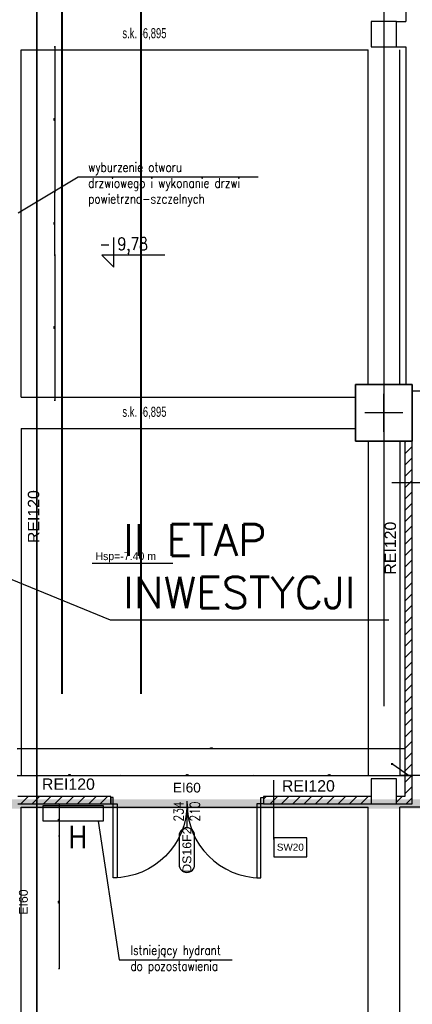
# Model space of a CAD drawing. Header units: centimetres. Extents: x -156440 to 298236, y -263599 to 81430.
# Tile 94 of 170: x 158252 to 164474, y -130607 to -115001. Entities that reach past the tile are written whole.
import ezdxf
from ezdxf.enums import TextEntityAlignment as Align

# ---------------------------------------------------------------- set-up
doc = ezdxf.new("R2010")
doc.units = ezdxf.units.CM
doc.header["$LTSCALE"] = 50
doc.header["$PDMODE"] = 35
doc.header["$PDSIZE"] = 0.1
for name, pattern in [('Kondygnacja -2$0$DIVIDE', [31.75, 12.7, -6.35, 0, -6.35, 0, -6.35]), ('Kondygnacja -2$0$HIDDEN2', [4.7625, 3.175, -1.5875]), ('Linie przekrojowe$0$DASHDOT', [25.4, 12.7, -6.35, 0, -6.35]), ('Osie rzutów$0$DASHDOT2', [12.7, 6.35, -3.175, 0, -3.175])]:
    doc.linetypes.add(name, pattern=pattern)
doc.layers.get('0').update_dxf_attribs({"color": 8})
doc.layers.get('DEFPOINTS').update_dxf_attribs({"color": 8})
for name, color, linetype in [('bgde-tekst', 7, 'Continuous'), ('Freon_opisy', 2, 'Continuous'), ('Kondygnacja -2$0$ARCH_ETAPOWANIE', 8, 'Kondygnacja -2$0$DIVIDE'), ('Kondygnacja -2$0$ARCH_HYDRANTY', 8, 'Continuous'), ('Kondygnacja -2$0$ARCH_INFO_ETYK_DRZWI', 8, 'Continuous'), ('Kondygnacja -2$0$ARCH_INFO_KOTY_WYSOKOŚCIOWE_IST', 8, 'Continuous'), ('Kondygnacja -2$0$ARCH_INFO_ODPORNOŚĆ OGNIOWA', 8, 'Continuous'), ('Kondygnacja -2$0$ARCH_INFO_OPISY', 8, 'Continuous'), ('Kondygnacja -2$0$ARCH_INFO_OPISY_PRZEGRODY', 8, 'Continuous'), ('Kondygnacja -2$0$ARCH_KONSTR_POWYŻEJ RZUTU_IST', 8, 'Kondygnacja -2$0$HIDDEN2'), ('Kondygnacja -2$0$ARCH_MUROWANE', 8, 'Continuous'), ('Kondygnacja -2$0$ARCH_ŚLUSARKA_DRZWI', 8, 'Continuous'), ('Kondygnacja -2$0$ARCH_ŻELBET_IST', 9, 'Continuous'), ('Osie rzutów$0$ARCH_INFO_OSIE_IST', 8, 'Osie rzutów$0$DASHDOT2')]:
    doc.layers.add(name, color=color, linetype=linetype)
for name, color, linetype, lineweight in [('bgde_N18', 4, 'Continuous', 40), ('Kondygnacja -2$0$_SP KORYTA', 8, 'Continuous', 25), ('Kondygnacja -2$0$ARCH_INFO_WYMIARY', 8, 'Continuous', 9), ('Linie przekrojowe$0$ARCH_LINIE PRZEKROJOWE', 8, 'Continuous', 25)]:
    doc.layers.add(name, color=color, linetype=linetype, lineweight=lineweight)
doc.styles.add('Kondygnacja -2$0$Arial', font='ARIAL.TTF')
doc.styles.add('Kondygnacja -2$0$BIKTS', font='bikromsw.shx', dxfattribs={"width": 0.8})
doc.styles.add('Kondygnacja -2$0$EtykietaPow01', font='ARIALN.TTF')
doc.styles.add('Kondygnacja -2$0$Romans', font='Romans.shx', dxfattribs={"width": 0.7})
doc.styles.add('Kondygnacja -2$0$ROMANS-50-CM', font='romans.shx', dxfattribs={"width": 0.8, "height": 10})
doc.styles.add('Kondygnacja -2$0$Standard', font='txt')
doc.styles.add('Romans', font='Romans.shx')
doc.dimstyles.new('Kondygnacja -2$0$ISO-25', dxfattribs={"dimtxt": 2.5, "dimasz": 2.5, "dimexe": 1.25, "dimexo": 0.625, "dimtad": 1, "dimtxsty": 'Kondygnacja -2$0$Standard', "dimcen": 2.5, "dimadec": 0, "dimazin": 0, "dimtfac": 1, "dimtmove": 0, "dimatfit": 3, "dimfxl": 0, "dimarcsym": 0})
doc.dimstyles.new('Kondygnacja -2$0$Wymiary 1-100', dxfattribs={"dimtxt": 12, "dimasz": 10, "dimexe": 5, "dimexo": 0, "dimgap": 4, "dimtad": 1, "dimrnd": 0.5, "dimzin": 12, "dimdsep": 46, "dimtxsty": 'Kondygnacja -2$0$Romans', "dimblk": 'Kondygnacja -2$0$_Oblique', "dimcen": 10, "dimdle": 10, "dimclrt": 55, "dimazin": 0, "dimtfac": 1, "dimtmove": 1, "dimatfit": 3, "dimfxl": 0, "dimtolj": 1, "dimtzin": 0, "dimarcsym": 0})
pattern_1 = [(45, (77424.24, -219231.77), (-89.80256, 89.80256), [])]

# ---------------------------------------------------------------- blocks, each defined once
blk = doc.blocks.new('Osie rzutów')
at = {"layer": 'Osie rzutów$0$ARCH_INFO_OSIE_IST', "ltscale": 10}
for p, q in [((8660, 12510), (8660, 4623.26)), ((4436.04, 10400), (13655, 10400)), ((8660, 9770), (8660, 9830)), ((4436.04, 9800), (15156.54, 9800)), ((8690, 9800), (8630, 9800)), ((4436.04, 9200), (15156.54, 9200))]:
    blk.add_line(p, q, dxfattribs=at)
blk = doc.blocks.new('Linie przekrojowe')
at = {"layer": 'Linie przekrojowe$0$ARCH_LINIE PRZEKROJOWE', "linetype": 'Linie przekrojowe$0$DASHDOT', "ltscale": 5, "const_width": 3, "flags": 128}
blk.add_lwpolyline([(8110, 12660), (8110, 5500), (8760, 5500), (8760, 5178.6)], dxfattribs=at)
blk = doc.blocks.new('Kondygnacja -2$0$T-drzwi_lewe-200')
at = {"layer": 'Kondygnacja -2$0$ARCH_INFO_ETYK_DRZWI'}
blk.add_line((0, 0), (-60, 0), dxfattribs=at)
blk.add_lwpolyline([(-77.5, 17.5), (-143.7, 17.5, 1), (-143.7, -17.5), (-77.5, -17.5, 1)], format="xyb", close=True, dxfattribs=at)
at = {"layer": 'Kondygnacja -2$0$ARCH_INFO_ETYK_DRZWI', "color": 1, "style": 'Kondygnacja -2$0$Arial'}
blk.add_attdef('ADS_DRZWI:ODPORNOŚĆ_OGNIOWA', text='', height=20, rotation=90, dxfattribs=at).set_placement((56.4, 0.1), align=Align.BOTTOM_CENTER)
at = {"layer": 'Kondygnacja -2$0$ARCH_INFO_ETYK_DRZWI', "style": 'Kondygnacja -2$0$Romans', "width": 0.8}
for tag, p in [('ADS_DRZWI:SZEROKOŚĆ', (-23, 7.9)), ('ADS_DRZWI:WYSOKOŚĆ', (-23, -29))]:
    blk.add_attdef(tag, text='', height=22, dxfattribs=at).set_placement(p, align=Align.CENTER)
at = {"layer": 'Kondygnacja -2$0$ARCH_INFO_ETYK_DRZWI', "style": 'Kondygnacja -2$0$Arial'}
blk.add_attdef('ADS_DRZWI:SYMBOL', text='', height=20, dxfattribs=at).set_placement((-110.6, 0), align=Align.MIDDLE)
blk = doc.blocks.new('Kondygnacja -2$0$_Oblique')
at = {"color": 0, "linetype": 'ByBlock', "lineweight": -2}
blk.add_line((-0.5, -0.5), (0.5, 0.5), dxfattribs=at)
blk = doc.blocks.new('*D217')
at = {"layer": 'DEFPOINTS', "color": 0}
for p in [(158681, -127432), (158224, -127937), (158877, -127937)]:
    blk.add_point(p, dxfattribs=at)
at = {"layer": 'Kondygnacja -2$0$ARCH_INFO_WYMIARY', "color": 0, "lineweight": -2}
for p, q in [((158869, -127432), (158882, -127432)), ((158877, -127422), (158877, -127947)), ((158869, -127937), (158882, -127937))]:
    blk.add_line(p, q, dxfattribs=at)
at = {"layer": 'Kondygnacja -2$0$ARCH_INFO_WYMIARY', "color": 0, "lineweight": -2, "xscale": 10, "yscale": 10, "zscale": 10}
for p, rotation in [((158877, -127432), 90), ((158877, -127937), 270)]:
    blk.add_blockref('Kondygnacja -2$0$_Oblique', p, dxfattribs=dict(at, rotation=rotation))
at = {"layer": 'Kondygnacja -2$0$ARCH_INFO_WYMIARY', "color": 55, "insert": (158867, -127684), "char_height": 12, "attachment_point": 5, "rotation": 90, "style": 'Kondygnacja -2$0$Romans'}
blk.add_mtext('\\A1;505', dxfattribs=at)
blk = doc.blocks.new('*D218')
at = {"layer": 'DEFPOINTS', "color": 0}
for p in [(158224, -127937), (158224, -130037), (158877, -130037)]:
    blk.add_point(p, dxfattribs=at)
at = {"layer": 'Kondygnacja -2$0$ARCH_INFO_WYMIARY', "color": 0, "lineweight": -2}
for p, q in [((158869, -127937), (158882, -127937)), ((158877, -127927), (158877, -130047)), ((158869, -130037), (158882, -130037))]:
    blk.add_line(p, q, dxfattribs=at)
at = {"layer": 'Kondygnacja -2$0$ARCH_INFO_WYMIARY', "color": 0, "lineweight": -2, "xscale": 10, "yscale": 10, "zscale": 10}
for p, rotation in [((158877, -127937), 90), ((158877, -130037), 270)]:
    blk.add_blockref('Kondygnacja -2$0$_Oblique', p, dxfattribs=dict(at, rotation=rotation))
at = {"layer": 'Kondygnacja -2$0$ARCH_INFO_WYMIARY', "color": 55, "insert": (158867, -128987), "char_height": 12, "attachment_point": 5, "rotation": 90, "style": 'Kondygnacja -2$0$Romans'}
blk.add_mtext('\\A1;2100', dxfattribs=at)
blk = doc.blocks.new('Kondygnacja -2$0$_Dot')
at = {"color": 0, "linetype": 'ByBlock', "lineweight": -2}
blk.add_line((-0.5, 0), (-1, 0), dxfattribs=at)
at = {"color": 0, "linetype": 'ByBlock', "const_width": 0.5}
blk.add_lwpolyline([(-0.25, 0, 1), (0.25, 0, 1)], format="xyb", close=True, dxfattribs=at)
blk = doc.blocks.new('Kondygnacja -2$0$konstukcja stropu -2')
at = {"layer": 'Kondygnacja -2$0$ARCH_KONSTR_POWYŻEJ RZUTU_IST', "ltscale": 10}
for p, q in [((8085, 10375), (8635, 10375)), ((8085, 9825), (8085, 10375)), ((8635, 9845), (8635, 10375)), ((8685, 9845), (8685, 10375)), ((8085, 9825), (8615, 9825)), ((8085, 9775), (8085, 9225)), ((8085, 9775), (8615, 9775)), ((8635, 9755), (8635, 9225)), ((8685, 9755), (8685, 9225)), ((8085, 9225), (8635, 9225)), ((9235, 9225), (8685, 9225)), ((8085, 9175), (8635, 9175)), ((8085, 8625), (8085, 9175)), ((8635, 8645), (8635, 9175)), ((8685, 8645), (8685, 9175)), ((9235, 9175), (8685, 9175))]:
    blk.add_line(p, q, dxfattribs=at)
at = {"layer": 'Kondygnacja -2$0$ARCH_KONSTR_POWYŻEJ RZUTU_IST', "ltscale": 10, "style": 'Kondygnacja -2$0$BIKTS', "width": 0.7}
for p in [(8245.5, 10393.6), (8245.5, 9793.6)]:
    blk.add_text('s.k. -6,895', height=16, dxfattribs=at).set_placement(p)
blk = doc.blocks.new('*D264')
at = {"layer": 'DEFPOINTS', "color": 0}
for p in [(158224, -117732), (158807, -117732), (158224, -118732)]:
    blk.add_point(p, dxfattribs=at)
at = {"layer": 'Kondygnacja -2$0$ARCH_INFO_WYMIARY', "color": 0, "lineweight": -2}
for p, q in [((158799, -117732), (158812, -117732)), ((158807, -118742), (158807, -117722)), ((158799, -118732), (158812, -118732))]:
    blk.add_line(p, q, dxfattribs=at)
at = {"layer": 'Kondygnacja -2$0$ARCH_INFO_WYMIARY', "color": 0, "lineweight": -2, "xscale": 10, "yscale": 10, "zscale": 10}
for p, rotation in [((158807, -117732), 90), ((158807, -118732), 270)]:
    blk.add_blockref('Kondygnacja -2$0$_Oblique', p, dxfattribs=dict(at, rotation=rotation))
at = {"layer": 'Kondygnacja -2$0$ARCH_INFO_WYMIARY', "color": 55, "insert": (158797, -118232), "char_height": 12, "attachment_point": 5, "rotation": 90, "style": 'Kondygnacja -2$0$Romans'}
blk.add_mtext('\\A1;1000', dxfattribs=at)
blk = doc.blocks.new('*D268')
at = {"layer": 'DEFPOINTS', "color": 0}
for p in [(158224, -115432), (158224, -117732), (158807, -117732)]:
    blk.add_point(p, dxfattribs=at)
at = {"layer": 'Kondygnacja -2$0$ARCH_INFO_WYMIARY', "color": 0, "lineweight": -2}
for p, q in [((158799, -115432), (158812, -115432)), ((158807, -115422), (158807, -117742)), ((158799, -117732), (158812, -117732))]:
    blk.add_line(p, q, dxfattribs=at)
at = {"layer": 'Kondygnacja -2$0$ARCH_INFO_WYMIARY', "color": 0, "lineweight": -2, "xscale": 10, "yscale": 10, "zscale": 10}
for p, rotation in [((158807, -115432), 90), ((158807, -117732), 270)]:
    blk.add_blockref('Kondygnacja -2$0$_Oblique', p, dxfattribs=dict(at, rotation=rotation))
at = {"layer": 'Kondygnacja -2$0$ARCH_INFO_WYMIARY', "color": 55, "insert": (158797, -116582), "char_height": 12, "attachment_point": 5, "rotation": 90, "style": 'Kondygnacja -2$0$Romans'}
blk.add_mtext('\\A1;2300', dxfattribs=at)
blk = doc.blocks.new('*D269')
at = {"layer": 'DEFPOINTS', "color": 0}
for p in [(158224, -118732), (158224, -121032), (158807, -121032)]:
    blk.add_point(p, dxfattribs=at)
at = {"layer": 'Kondygnacja -2$0$ARCH_INFO_WYMIARY', "color": 0, "lineweight": -2}
for p, q in [((158799, -118732), (158812, -118732)), ((158807, -118722), (158807, -121042)), ((158799, -121032), (158812, -121032))]:
    blk.add_line(p, q, dxfattribs=at)
at = {"layer": 'Kondygnacja -2$0$ARCH_INFO_WYMIARY', "color": 0, "lineweight": -2, "xscale": 10, "yscale": 10, "zscale": 10}
for p, rotation in [((158807, -118732), 90), ((158807, -121032), 270)]:
    blk.add_blockref('Kondygnacja -2$0$_Oblique', p, dxfattribs=dict(at, rotation=rotation))
at = {"layer": 'Kondygnacja -2$0$ARCH_INFO_WYMIARY', "color": 55, "insert": (158797, -119882), "char_height": 12, "attachment_point": 5, "rotation": 90, "style": 'Kondygnacja -2$0$Romans'}
blk.add_mtext('\\A1;2300', dxfattribs=at)
blk = doc.blocks.new('Kondygnacja -2$0$T-drzwi_dół-200')
at = {"layer": 'Kondygnacja -2$0$ARCH_INFO_ETYK_DRZWI'}
blk.add_line((0, 0), (0, -60), dxfattribs=at)
blk.add_lwpolyline([(-17.5, -77.5), (-17.5, -143.7, 1), (17.5, -143.7), (17.5, -77.5, 1)], format="xyb", close=True, dxfattribs=at)
at = {"layer": 'Kondygnacja -2$0$ARCH_INFO_ETYK_DRZWI', "style": 'Kondygnacja -2$0$Romans', "width": 0.8}
for tag, p in [('ADS_DRZWI:SZEROKOŚĆ', (-7.9, -23)), ('ADS_DRZWI:WYSOKOŚĆ', (29, -23))]:
    blk.add_attdef(tag, text='', height=22, rotation=90, dxfattribs=at).set_placement(p, align=Align.CENTER)
at = {"layer": 'Kondygnacja -2$0$ARCH_INFO_ETYK_DRZWI', "color": 1, "style": 'Kondygnacja -2$0$Arial'}
blk.add_attdef('ADS_DRZWI:ODPORNOŚĆ_OGNIOWA', text='', height=22, dxfattribs=at).set_placement((-0.1, 13.3), align=Align.BOTTOM_CENTER)
at = {"layer": 'Kondygnacja -2$0$ARCH_INFO_ETYK_DRZWI', "style": 'Kondygnacja -2$0$Arial'}
blk.add_attdef('ADS_DRZWI:SYMBOL', text='', height=20, rotation=90, dxfattribs=at).set_placement((0, -110.6), align=Align.MIDDLE)
blk = doc.blocks.new('*D222')
at = {"layer": 'DEFPOINTS', "color": 0}
for p in [(159854, -126982), (158224, -127312), (159854, -127312)]:
    blk.add_point(p, dxfattribs=at)
at = {"layer": 'Kondygnacja -2$0$ARCH_INFO_WYMIARY', "color": 0, "lineweight": -2}
for p, q in [((158214, -126982), (159864, -126982)), ((158224, -126990), (158224, -126977)), ((159854, -126990), (159854, -126977))]:
    blk.add_line(p, q, dxfattribs=at)
at = {"layer": 'Kondygnacja -2$0$ARCH_INFO_WYMIARY', "color": 0, "lineweight": -2, "xscale": 10, "yscale": 10, "zscale": 10, "rotation": 180}
blk.add_blockref('Kondygnacja -2$0$_Oblique', (158224, -126982), dxfattribs=at)
at = {"layer": 'Kondygnacja -2$0$ARCH_INFO_WYMIARY', "color": 0, "lineweight": -2, "xscale": 10, "yscale": 10, "zscale": 10}
blk.add_blockref('Kondygnacja -2$0$_Oblique', (159854, -126982), dxfattribs=at)
at = {"layer": 'Kondygnacja -2$0$ARCH_INFO_WYMIARY', "color": 55, "insert": (159039, -126972), "char_height": 12, "attachment_point": 5, "style": 'Kondygnacja -2$0$Romans'}
blk.add_mtext('\\A1;1630', dxfattribs=at)
blk = doc.blocks.new('*D223')
at = {"layer": 'DEFPOINTS', "color": 0}
for p in [(161954, -126982), (159854, -127312), (161954, -127312)]:
    blk.add_point(p, dxfattribs=at)
at = {"layer": 'Kondygnacja -2$0$ARCH_INFO_WYMIARY', "color": 0, "lineweight": -2}
for p, q in [((159844, -126982), (161964, -126982)), ((159854, -126990), (159854, -126977)), ((161954, -126990), (161954, -126977))]:
    blk.add_line(p, q, dxfattribs=at)
at = {"layer": 'Kondygnacja -2$0$ARCH_INFO_WYMIARY', "color": 0, "lineweight": -2, "xscale": 10, "yscale": 10, "zscale": 10, "rotation": 180}
blk.add_blockref('Kondygnacja -2$0$_Oblique', (159854, -126982), dxfattribs=at)
at = {"layer": 'Kondygnacja -2$0$ARCH_INFO_WYMIARY', "color": 0, "lineweight": -2, "xscale": 10, "yscale": 10, "zscale": 10}
blk.add_blockref('Kondygnacja -2$0$_Oblique', (161954, -126982), dxfattribs=at)
at = {"layer": 'Kondygnacja -2$0$ARCH_INFO_WYMIARY', "color": 55, "insert": (160904, -126972), "char_height": 12, "attachment_point": 5, "style": 'Kondygnacja -2$0$Romans'}
blk.add_mtext('\\A1;2100', dxfattribs=at)
blk = doc.blocks.new('*D224')
at = {"layer": 'DEFPOINTS', "color": 0}
for p in [(164354, -126982), (161954, -127312), (164354, -127312)]:
    blk.add_point(p, dxfattribs=at)
at = {"layer": 'Kondygnacja -2$0$ARCH_INFO_WYMIARY', "color": 0, "lineweight": -2}
for p, q in [((161944, -126982), (164364, -126982)), ((161954, -126990), (161954, -126977)), ((164354, -126990), (164354, -126977))]:
    blk.add_line(p, q, dxfattribs=at)
at = {"layer": 'Kondygnacja -2$0$ARCH_INFO_WYMIARY', "color": 0, "lineweight": -2, "xscale": 10, "yscale": 10, "zscale": 10, "rotation": 180}
blk.add_blockref('Kondygnacja -2$0$_Oblique', (161954, -126982), dxfattribs=at)
at = {"layer": 'Kondygnacja -2$0$ARCH_INFO_WYMIARY', "color": 0, "lineweight": -2, "xscale": 10, "yscale": 10, "zscale": 10}
blk.add_blockref('Kondygnacja -2$0$_Oblique', (164354, -126982), dxfattribs=at)
at = {"layer": 'Kondygnacja -2$0$ARCH_INFO_WYMIARY', "color": 55, "insert": (163154, -126972), "char_height": 12, "attachment_point": 5, "style": 'Kondygnacja -2$0$Romans'}
blk.add_mtext('\\A1;2400', dxfattribs=at)
blk = doc.blocks.new('*D225')
at = {"layer": 'DEFPOINTS', "color": 0}
for p in [(164474, -126982), (164354, -127312), (164474, -127372)]:
    blk.add_point(p, dxfattribs=at)
at = {"layer": 'Kondygnacja -2$0$ARCH_INFO_WYMIARY', "color": 0, "lineweight": -2}
for p, q in [((164166, -126806), (164137, -126806)), ((164414, -126982), (164166, -126806)), ((164344, -126982), (164484, -126982)), ((164354, -126990), (164354, -126977)), ((164474, -126990), (164474, -126977))]:
    blk.add_line(p, q, dxfattribs=at)
at = {"layer": 'Kondygnacja -2$0$ARCH_INFO_WYMIARY', "color": 0, "lineweight": -2, "xscale": 10, "yscale": 10, "zscale": 10, "rotation": 180}
blk.add_blockref('Kondygnacja -2$0$_Oblique', (164354, -126982), dxfattribs=at)
at = {"layer": 'Kondygnacja -2$0$ARCH_INFO_WYMIARY', "color": 0, "lineweight": -2, "xscale": 10, "yscale": 10, "zscale": 10}
blk.add_blockref('Kondygnacja -2$0$_Oblique', (164474, -126982), dxfattribs=at)
at = {"layer": 'Kondygnacja -2$0$ARCH_INFO_WYMIARY', "color": 55, "insert": (164152, -126796), "char_height": 12, "attachment_point": 5, "style": 'Kondygnacja -2$0$Romans'}
blk.add_mtext('\\A1;120', dxfattribs=at)
blk = doc.blocks.new('*D226')
at = {"layer": 'DEFPOINTS', "color": 0}
for p in [(158224, -126556), (158224, -126556), (164354, -126556)]:
    blk.add_point(p, dxfattribs=at)
at = {"layer": 'Kondygnacja -2$0$ARCH_INFO_WYMIARY', "color": 0, "lineweight": -2}
for p, q in [((164364, -126556), (158214, -126556)), ((158224, -126556), (158224, -126551)), ((164354, -126556), (164354, -126551))]:
    blk.add_line(p, q, dxfattribs=at)
at = {"layer": 'Kondygnacja -2$0$ARCH_INFO_WYMIARY', "color": 0, "lineweight": -2, "xscale": 10, "yscale": 10, "zscale": 10, "rotation": 180}
blk.add_blockref('Kondygnacja -2$0$_Oblique', (158224, -126556), dxfattribs=at)
at = {"layer": 'Kondygnacja -2$0$ARCH_INFO_WYMIARY', "color": 0, "lineweight": -2, "xscale": 10, "yscale": 10, "zscale": 10}
blk.add_blockref('Kondygnacja -2$0$_Oblique', (164354, -126556), dxfattribs=at)
at = {"layer": 'Kondygnacja -2$0$ARCH_INFO_WYMIARY', "color": 55, "insert": (161289, -126546), "char_height": 12, "attachment_point": 5, "style": 'Kondygnacja -2$0$Romans'}
blk.add_mtext('\\A1;6130', dxfattribs=at)
blk = doc.blocks.new('*a652')
at = {"layer": 'bgde-tekst'}
blk.add_line((0, 0), (1279, 0), dxfattribs=at)

msp = doc.modelspace()

# ---------------------------------------------------------------- hatches: boundary and pattern name
at = {"layer": 'Kondygnacja -2$0$ARCH_MUROWANE', "linetype": 'Continuous', "lineweight": -3}
h = msp.add_hatch(dxfattribs=at)
h.set_pattern_fill('ANSI31', color=256, scale=40, style=0)
h.set_pattern_definition([(45, (77424.24, -219231.77), (-89.80256, 89.80256), [])])
h.paths.add_polyline_path([(164354.241, -127311.769), (164474.241, -127431.769), (164474.241, -121681.769), (164354.241, -121681.769)], flags=0)
h = msp.add_hatch(dxfattribs=at)
h.set_pattern_fill('ANSI31', color=256, scale=40, style=0)
h.set_pattern_definition(pattern_1)
h.paths.add_polyline_path([(158224.241, -127311.769), (158224.241, -127431.769), (159694.241, -127431.769), (159694.241, -127311.769)], flags=0)
h.paths.add_polyline_path([(162114.241, -127311.769), (162114.241, -127431.769), (163824.241, -127431.769), (163824.241, -127311.769)], flags=0)
h = msp.add_hatch(dxfattribs=at)
h.set_pattern_fill('ANSI31', color=256, scale=40, style=0)
h.set_pattern_definition(pattern_1)
h.paths.add_polyline_path([(164224.241, -127311.769), (164224.241, -127431.769), (164474.241, -127431.769), (164354.241, -127311.769)], flags=0)

# ---------------------------------------------------------------- linework, layer by layer
at = {"elevation": -3480}
msp.add_lwpolyline([(163574.241, -120781.769), (164474.241, -120781.769), (164474.241, -121681.769), (163574.241, -121681.769)], close=True, dxfattribs=at)
at = {"layer": 'bgde-tekst'}
msp.add_lwpolyline([(159401.999, -123616.588), (159401.999, -123616.588), (159401.999, -123616.588)], dxfattribs=at)
at = {"layer": 'bgde_N18'}
for p, q in [((160177.229, -125686.752), (160177.229, -113993.636)), ((158927.229, -125686.752), (158927.229, -114793.636))]:
    msp.add_line(p, q, dxfattribs=at)
at = {"layer": 'Freon_opisy'}
for p, q in [((159690.689, -124519.338), (157117.468, -123462.615)), ((164100.064, -124519.338), (159690.689, -124519.338))]:
    msp.add_line(p, q, dxfattribs=at)
at = {"layer": 'Kondygnacja -2$0$ARCH_ETAPOWANIE', "ltscale": 10, "const_width": 150, "elevation": -3480}
msp.add_lwpolyline([(158104.241, -127431.771), (164884.241, -127431.769), (164884.241, -120381.769), (212841.692, -120372.864)], dxfattribs=at)
at = {"layer": 'Kondygnacja -2$0$ARCH_HYDRANTY', "elevation": -6960}
msp.add_lwpolyline([(159574.334, -127455.412), (159574.334, -127705.412), (158624.334, -127705.412), (158624.334, -127455.412)], close=True, dxfattribs=at)
at = {"layer": 'Kondygnacja -2$0$ARCH_INFO_KOTY_WYSOKOŚCIOWE_IST', "elevation": -3480}
msp.add_lwpolyline([(160553.278, -118735.438), (159556.094, -118735.438), (159743.594, -118922.938), (159743.594, -118454.504)], dxfattribs=at)
at = {"layer": 'Kondygnacja -2$0$ARCH_INFO_OPISY_PRZEGRODY', "elevation": -3480}
for points in [[(164899.236, -122342.156), (164150.045, -122342.156)], [(162278.316, -127992.527), (162278.316, -127052.039)]]:
    msp.add_lwpolyline(points, dxfattribs=at)
msp.add_lwpolyline([(162278.316, -128267.123), (162803.316, -128267.123), (162803.316, -127967.123), (162278.316, -127967.123), (162278.316, -128267.123)], close=True, dxfattribs=at)
at = {"layer": 'Kondygnacja -2$0$ARCH_MUROWANE', "linetype": 'Continuous', "lineweight": -3}
for p, q in [((164354.241, -121681.769, -3480), (164354.241, -127311.769, -3480)), ((164474.241, -127431.769, -3480), (164474.241, -121681.769, -3480)), ((159694.241, -127311.769, -3480), (158224.241, -127311.769, -3480)), ((159694.241, -127431.769, -3480), (159694.241, -127311.769, -3480)), ((162114.241, -127311.769, -3480), (162114.241, -127431.769, -3480)), ((163824.241, -127311.769, -3480), (162114.241, -127311.769, -3480)), ((164354.241, -127311.769, -3480), (164224.241, -127311.769, -3480)), ((158224.241, -127431.769, -3480), (159694.241, -127431.769, -3480)), ((162114.241, -127431.769, -3480), (163824.241, -127431.769, -3480)), ((164224.241, -127431.769, -3480), (164474.241, -127431.769, -3480))]:
    msp.add_line(p, q, dxfattribs=at)
at = {"layer": 'Kondygnacja -2$0$ARCH_ŚLUSARKA_DRZWI', "linetype": 'Continuous', "lineweight": -3, "elevation": -3480}
for points in [[(159734.241, -127330.769), (159694.241, -127330.769), (159694.241, -127431.769), (159734.241, -127431.769)], [(162074.241, -127330.769), (162114.241, -127330.769), (162114.241, -127431.769), (162074.241, -127431.769)], [(159734.241, -127431.769), (159797.241, -127431.769), (159797.241, -128601.769), (159734.241, -128601.769)], [(162074.241, -127431.769), (162011.241, -127431.769), (162011.241, -128601.769), (162074.241, -128601.769)]]:
    msp.add_lwpolyline(points, close=True, dxfattribs=at)
at = {"layer": 'Kondygnacja -2$0$ARCH_ŚLUSARKA_DRZWI', "linetype": 'Continuous', "lineweight": -3, "extrusion": (0, 0, -1)}
msp.add_arc((-159734.241, -127431.769, 3480), 1170, 180, 270, dxfattribs=at)
at = {"layer": 'Kondygnacja -2$0$ARCH_ŚLUSARKA_DRZWI', "linetype": 'Continuous', "lineweight": -3}
msp.add_arc((162074.241, -127431.769, -3480), 1170, 180, 270, dxfattribs=at)
at = {"layer": 'Kondygnacja -2$0$ARCH_ŻELBET_IST', "ltscale": 4}
for p, q in [((164374.241, -109681.769, -3480), (164374.241, -115031.769, -3480)), ((164224.241, -115031.769, -3480), (164374.241, -115031.769, -3480)), ((164224.241, -115431.769, -3480), (164374.241, -115431.769, -3480)), ((164374.241, -115431.769, -3480), (164374.241, -120781.769, -3480)), ((164474.241, -120881.769, -3480), (169824.241, -120881.769, -3480))]:
    msp.add_line(p, q, dxfattribs=at)
at = {"layer": 'Kondygnacja -2$0$ARCH_ŻELBET_IST', "ltscale": 4, "elevation": -3480}
for points in [[(163824.241, -115431.769), (164224.241, -115431.769), (164224.241, -115031.769), (163824.241, -115031.769)], [(163574.241, -121681.769), (164474.241, -121681.769), (164474.241, -120781.769), (163574.241, -120781.769)], [(163824.241, -127431.769), (164224.241, -127431.769), (164224.241, -127031.769), (163824.241, -127031.769)]]:
    msp.add_lwpolyline(points, close=True, dxfattribs=at)

# ---------------------------------------------------------------- block references
at = {"xscale": 10, "yscale": 10, "zscale": 10}
msp.add_blockref('Linie przekrojowe', (77424.241, -219231.769), dxfattribs=at)
at = {"layer": 'bgde-tekst'}
msp.add_blockref('*a652', (159401.999, -123616.588), dxfattribs=at)
at = {"layer": 'Kondygnacja -2$0$_SP KORYTA', "xscale": 10, "yscale": 10, "zscale": 10}
msp.add_blockref('Kondygnacja -2$0$konstukcja stropu -2', (77424.241, -219231.769, -3480), dxfattribs=at)
at = {"layer": 'Kondygnacja -2$0$ARCH_INFO_ETYK_DRZWI', "linetype": 'Continuous', "lineweight": -3, "xscale": 7, "yscale": 7, "zscale": 6.999999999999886}
for name, p, values in [('Kondygnacja -2$0$T-drzwi_dół-200', (160901.663, -127388.931, -3480), {'ADS_DRZWI:ODPORNOŚĆ_OGNIOWA': 'EI60', 'ADS_DRZWI:WYSOKOŚĆ': '210', 'ADS_DRZWI:SZEROKOŚĆ': '234', 'ADS_DRZWI:SYMBOL': 'DS16F2'}), ('Kondygnacja -2$0$T-drzwi_lewe-200', (158027.325, -128986.769, -3480), {'ADS_DRZWI:SYMBOL': 'DS10F2', 'ADS_DRZWI:SZEROKOŚĆ': '202', 'ADS_DRZWI:ODPORNOŚĆ_OGNIOWA': 'EI60', 'ADS_DRZWI:WYSOKOŚĆ': '210'})]:
    msp.add_blockref(name, p, dxfattribs=at).add_auto_attribs(values)
at = {"layer": 'Osie rzutów$0$ARCH_INFO_OSIE_IST', "xscale": 10, "yscale": 10, "zscale": 10}
msp.add_blockref('Osie rzutów', (77424.241, -219231.769), dxfattribs=at)

# ---------------------------------------------------------------- texts
at = {"layer": 'bgde-tekst'}
msp.add_text('Hsp=-7.40 m ', height=125, dxfattribs=at).set_placement((159451.999, -123566.588))
at = {"layer": 'Freon_opisy', "insert": (159890.717, -122997.174, 8.692), "char_height": 500, "width": 11525.19827, "attachment_point": 1, "style": 'Romans'}
msp.add_mtext('II ETAP \\PINWESTYCJI', dxfattribs=at)
at = {"layer": 'Kondygnacja -2$0$ARCH_HYDRANTY', "style": 'Kondygnacja -2$0$EtykietaPow01'}
msp.add_attdef('H', text='001', height=360, dxfattribs=at).set_placement((159172.984, -127954.785, -13560), align=Align.MIDDLE)
at = {"layer": 'Kondygnacja -2$0$ARCH_INFO_KOTY_WYSOKOŚCIOWE_IST', "insert": (159514.384, -118585.809, -3480), "char_height": 200, "width": 976.18926, "attachment_point": 4, "line_spacing_factor": 0.9, "style": 'Kondygnacja -2$0$ROMANS-50-CM'}
msp.add_mtext('- 9,78', dxfattribs=at)
at = {"layer": 'Kondygnacja -2$0$ARCH_INFO_ODPORNOŚĆ OGNIOWA', "char_height": 180, "width": 533.32525, "attachment_point": 5, "rotation": 90, "style": 'Kondygnacja -2$0$Arial'}
for insert in [(158472.414, -122877.863, -3480), (164127.038, -123377.585, -3480)]:
    msp.add_mtext('REI120', dxfattribs=dict(at, insert=insert))
at = {"layer": 'Kondygnacja -2$0$ARCH_INFO_ODPORNOŚĆ OGNIOWA', "char_height": 180, "attachment_point": 5, "style": 'Kondygnacja -2$0$Arial'}
for insert, width in [((159023.917, -127118.476, -3480), 533.32525), ((162827.104, -127146.236, -3480), 551.24874)]:
    msp.add_mtext('REI120', dxfattribs=dict(at, insert=insert, width=width))
at = {"layer": 'Kondygnacja -2$0$ARCH_INFO_OPISY', "char_height": 150, "attachment_point": 1, "style": 'Kondygnacja -2$0$ROMANS-50-CM'}
for s, insert, width in [('wyburzenie otworu drzwiowego i wykonanie drzwi powietrzno-szczelnych', (159338.731, -117264.697, -3480), 2664.32895), ('Istniejący hydrant\\Pdo pozostawienia', (160008.113, -129674.415, -3480), 3279.47266)]:
    msp.add_mtext(s, dxfattribs=dict(at, insert=insert, width=width))
at = {"layer": 'Kondygnacja -2$0$ARCH_INFO_OPISY_PRZEGRODY', "insert": (162540.816, -128117.123, -3480), "char_height": 112.5, "width": 525, "attachment_point": 5, "style": 'Kondygnacja -2$0$Arial'}
msp.add_mtext('SW20', dxfattribs=at)

# ---------------------------------------------------------------- dimensions: what is measured, and where the dimension line sits
at = {"layer": 'Kondygnacja -2$0$ARCH_INFO_WYMIARY'}
for base, p1, p2, picture, middle in [((158806.855, -117731.717, -3480), (158224.241, -115431.769, -3480), (158224.241, -117731.717, -3480), '*D268', (158796.855, -116581.743, -3480)), ((158806.855, -117731.717, -3480), (158224.241, -118731.821, -3480), (158224.241, -117731.717, -3480), '*D264', (158796.855, -118231.769, -3480)), ((158806.855, -121031.769, -3480), (158224.241, -118731.821, -3480), (158224.241, -121031.769, -3480), '*D269', (158796.855, -119881.795, -3480)), ((158877.404, -130036.769, -3480), (158224.241, -127936.769, -3480), (158224.241, -130036.769, -3480), '*D218', (158867.404, -128986.769, -3480))]:
    dim = msp.add_linear_dim(base=base, p1=p1, p2=p2, angle=90, dimstyle='Kondygnacja -2$0$Wymiary 1-100', dxfattribs=at)
    dim.commit()
    dim.dimension.update_dxf_attribs({"geometry": picture, "text_midpoint": middle})
for base, p1, p2, picture, middle in [((158224.241, -126556.336, -3480), (164354.241, -126556.336, -3480), (158224.241, -126556.336, -3480), '*D226', (161289.241, -126546.336, -3480)), ((159854.241, -126981.769, -3480), (158224.241, -127311.769, -3480), (159854.241, -127311.769, -3480), '*D222', (159039.241, -126971.769, -3480)), ((161954.241, -126981.769, -3480), (159854.241, -127311.769, -3480), (161954.241, -127311.769, -3480), '*D223', (160904.241, -126971.769, -3480)), ((164354.241, -126981.769, -3480), (161954.241, -127311.769, -3480), (164354.241, -127311.769, -3480), '*D224', (163154.241, -126971.769, -3480))]:
    dim = msp.add_linear_dim(base=base, p1=p1, p2=p2, dimstyle='Kondygnacja -2$0$Wymiary 1-100', dxfattribs=at)
    dim.commit()
    dim.dimension.update_dxf_attribs({"geometry": picture, "text_midpoint": middle})
dim = msp.add_linear_dim(base=(164474.241, -126981.769, -3480), p1=(164354.241, -127311.769, -3480), p2=(164474.241, -127371.769, -3480), dimstyle='Kondygnacja -2$0$Wymiary 1-100', dxfattribs=at)
dim.commit()
dim.dimension.update_dxf_attribs({"geometry": '*D225', "text_midpoint": (164161.772, -126805.923, -3480), "dimtype": 160})
dim = msp.add_linear_dim(base=(158877.404, -127936.769, -3480), p1=(158680.558, -127431.769, -3480), p2=(158224.241, -127936.769, -3480), angle=90, dimstyle='Kondygnacja -2$0$Wymiary 1-100', dxfattribs=at)
dim.commit()
dim.dimension.update_dxf_attribs({"geometry": '*D217', "text_midpoint": (158877.404, -127684.269, -3480), "dimtype": 160})

# ---------------------------------------------------------------- leaders
at = {"layer": 'Kondygnacja -2$0$ARCH_INFO_OPISY'}
for points in [[(158229.65, -118061.553, -3480), (159176.991, -117492.224, -3480), (162033.039, -117492.224, -3480)], [(159497.922, -127705.412, -3480), (159826.516, -129901.942, -3480), (161618.023, -129901.942, -3480)]]:
    msp.add_leader(points, dimstyle='Kondygnacja -2$0$ISO-25', override={"dimscale": 5, "dimasz": 2, "dimtad": 0, "dimldrblk": 'Kondygnacja -2$0$_Dot'}, dxfattribs=at)

doc.saveas('drawing.dxf')
